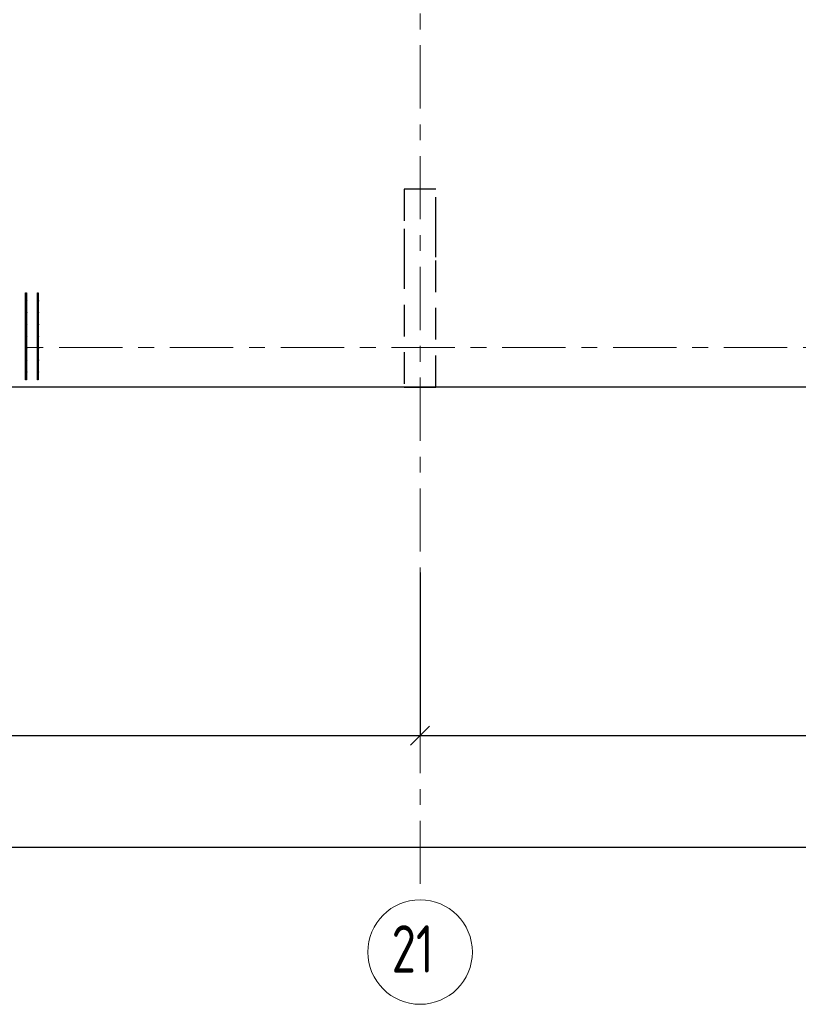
# Model space of a CAD drawing. Header units: metres. Extents: x -38 to 90, y -15 to 21.
# Tile 51 of 127: x 52.42 to 57.34, y -4.15 to 2.07. Entities that reach past the tile are written whole.
import ezdxf

# ---------------------------------------------------------------- set-up
doc = ezdxf.new("R2010")
doc.units = ezdxf.units.M
doc.header["$PDMODE"] = 65
for name, pattern in [('______11', [0.5, 0.4, -0.05, 0, -0.05]), ('______2', [0.27, 0.2, -0.07]), ('______5', [1.1, 0.8, -0.1, 0.1, -0.1])]:
    doc.linetypes.add(name, pattern=pattern)
for name, color, linetype, lineweight in [('XR$2$Осевая линия (1)', 7, '______5', 13), ('XR$2$Размерная линия (1)', 7, 'Continuous', 13), ('XR$3$Арматурный каркас 01', 4, 'Continuous', 35), ('XR$3$Перекрытие (1)', 7, 'Continuous', 35)]:
    doc.layers.add(name, color=color, linetype=linetype, lineweight=lineweight)
doc.layers.add('XR$5$Стена_ бетон несущ.', color=7, linetype='Continuous', lineweight=70, true_color=0xb4b496)
doc.styles.add('ISOCPEUR', font='txt')
doc.dimstyles.new('DIMSTYLE_3', dxfattribs={"dimtxt": 0.2, "dimasz": 0.2, "dimexe": 0, "dimexo": 0, "dimgap": 0.1, "dimtad": 2, "dimdec": 0, "dimlfac": 1000, "dimrnd": 5, "dimzin": 12, "dimdsep": 46, "dimtxsty": 'ISOCPEUR', "dimblk1": 'ALL_ML_STRICH', "dimblk2": 'ALL_ML_STRICH', "dimsah": 1, "dimcen": 0, "dimclrd": 7, "dimclre": 256, "dimclrt": 7, "dimadec": 0, "dimazin": 0, "dimtfac": 1, "dimtdec": 0, "dimtix": 1, "dimtmove": 2, "dimatfit": 3, "dimfxl": 0, "dimtzin": 0, "dimlwd": 0, "dimlwe": -3, "dimarcsym": 0})

# ---------------------------------------------------------------- blocks, each defined once
blk = doc.blocks.new('ALL_ML_STRICH')
at = {"color": 0, "linetype": 'ByBlock', "lineweight": -2}
for p, q in [((0, -0.5), (0, 0.5)), ((-1, 0), (0.5, 0)), ((-0.3, -0.3), (0.3, 0.3))]:
    blk.add_line(p, q, dxfattribs=at)
blk = doc.blocks.new('*D12')
at = {"layer": 'DEFPOINTS', "color": 7, "linetype": 'Continuous', "lineweight": 13, "transparency": 33554687}
for p in [(0.5, -3.1033), (0.5, -3.1563), (61.6, -3.1401)]:
    blk.add_point(p, dxfattribs=at)
at = {"layer": 'XR$2$Размерная линия (1)', "color": 9, "linetype": 'Continuous', "lineweight": -2, "true_color": 0xc7c7c7, "transparency": 33554687}
for p, q in [((0.5, -3.1233), (0.5, -3.1563)), ((61.6, -3.1563), (61.6, -3.1563))]:
    blk.add_line(p, q, dxfattribs=at)
at = {"layer": 'XR$2$Размерная линия (1)', "color": 7, "linetype": 'Continuous', "lineweight": -2, "transparency": 33554687}
blk.add_line((0.5, -3.1563), (61.6, -3.1563), dxfattribs=at)
at = {"layer": 'XR$2$Размерная линия (1)', "color": 7, "linetype": 'Continuous', "lineweight": 13, "transparency": 33554687, "xscale": 0.2, "yscale": 0.2, "zscale": 0.2, "rotation": 180}
blk.add_blockref('ALL_ML_STRICH', (0.5, -3.1563), dxfattribs=at)
at = {"layer": 'XR$2$Размерная линия (1)', "color": 7, "linetype": 'Continuous', "lineweight": 13, "transparency": 33554687, "xscale": 0.2, "yscale": 0.2, "zscale": 0.2}
blk.add_blockref('ALL_ML_STRICH', (61.6, -3.1563), dxfattribs=at)
at = {"layer": 'XR$2$Размерная линия (1)', "color": 7, "linetype": 'Continuous', "lineweight": 13, "transparency": 33554687, "insert": (31.1, -3.0063), "char_height": 0.2, "width": 1, "attachment_point": 5, "style": 'ISOCPEUR'}
blk.add_mtext('\\A1;{61100}', dxfattribs=at)
blk = doc.blocks.new('*D24')
at = {"layer": 'DEFPOINTS', "color": 7, "linetype": 'Continuous', "lineweight": 13, "transparency": 33554687}
for p in [(54.95, -1.4027), (48.15, -1.6059), (48.15, -2.452)]:
    blk.add_point(p, dxfattribs=at)
at = {"layer": 'XR$2$Размерная линия (1)', "color": 9, "linetype": 'Continuous', "lineweight": -2, "true_color": 0xc7c7c7, "transparency": 33554687}
for p, q in [((54.95, -1.4227), (54.95, -2.452)), ((48.15, -1.6259), (48.15, -2.452))]:
    blk.add_line(p, q, dxfattribs=at)
at = {"layer": 'XR$2$Размерная линия (1)', "color": 7, "linetype": 'Continuous', "lineweight": -2, "transparency": 33554687}
blk.add_line((48.15, -2.452), (54.95, -2.452), dxfattribs=at)
at = {"layer": 'XR$2$Размерная линия (1)', "color": 7, "linetype": 'Continuous', "lineweight": 13, "transparency": 33554687, "xscale": 0.2, "yscale": 0.2, "zscale": 0.2, "rotation": 180}
blk.add_blockref('ALL_ML_STRICH', (48.15, -2.452), dxfattribs=at)
at = {"layer": 'XR$2$Размерная линия (1)', "color": 7, "linetype": 'Continuous', "lineweight": 13, "transparency": 33554687, "xscale": 0.2, "yscale": 0.2, "zscale": 0.2}
blk.add_blockref('ALL_ML_STRICH', (54.95, -2.452), dxfattribs=at)
at = {"layer": 'XR$2$Размерная линия (1)', "color": 7, "linetype": 'Continuous', "lineweight": 13, "transparency": 33554687, "insert": (51.56, -2.302), "char_height": 0.2, "width": 0.8, "attachment_point": 5, "style": 'ISOCPEUR'}
blk.add_mtext('\\A1;{6800}', dxfattribs=at)
blk = doc.blocks.new('*D25')
at = {"layer": 'DEFPOINTS', "color": 7, "linetype": 'Continuous', "lineweight": 13, "transparency": 33554687}
for p in [(61.6, -1.033), (54.95, -1.4027), (54.95, -2.452)]:
    blk.add_point(p, dxfattribs=at)
at = {"layer": 'XR$2$Размерная линия (1)', "color": 9, "linetype": 'Continuous', "lineweight": -2, "true_color": 0xc7c7c7, "transparency": 33554687}
for p, q in [((61.6, -1.053), (61.6, -2.452)), ((54.95, -1.4227), (54.95, -2.452))]:
    blk.add_line(p, q, dxfattribs=at)
at = {"layer": 'XR$2$Размерная линия (1)', "color": 7, "linetype": 'Continuous', "lineweight": -2, "transparency": 33554687}
blk.add_line((54.95, -2.452), (61.6, -2.452), dxfattribs=at)
at = {"layer": 'XR$2$Размерная линия (1)', "color": 7, "linetype": 'Continuous', "lineweight": 13, "transparency": 33554687, "xscale": 0.2, "yscale": 0.2, "zscale": 0.2, "rotation": 180}
blk.add_blockref('ALL_ML_STRICH', (54.95, -2.452), dxfattribs=at)
at = {"layer": 'XR$2$Размерная линия (1)', "color": 7, "linetype": 'Continuous', "lineweight": 13, "transparency": 33554687, "xscale": 0.2, "yscale": 0.2, "zscale": 0.2}
blk.add_blockref('ALL_ML_STRICH', (61.6, -2.452), dxfattribs=at)
at = {"layer": 'XR$2$Размерная линия (1)', "color": 7, "linetype": 'Continuous', "lineweight": 13, "transparency": 33554687, "insert": (58.285, -2.302), "char_height": 0.2, "width": 0.8, "attachment_point": 5, "style": 'ISOCPEUR'}
blk.add_mtext('\\A1;{6650}', dxfattribs=at)

msp = doc.modelspace()

# ---------------------------------------------------------------- hatches: boundary and pattern name
at = {"layer": 'XR$3$Арматурный каркас 01', "linetype": 'Continuous', "lineweight": 50, "transparency": 33554687}
for points in [[(52.471, 0.2952), (52.4708, 0.2964), (52.4701, 0.2974), (52.4691, 0.298), (52.468, 0.2982), (52.4669, 0.298), (52.4659, 0.2974), (52.4652, 0.2964), (52.465, 0.2952), (52.4652, 0.2941), (52.4659, 0.2931), (52.4669, 0.2925), (52.468, 0.2922), (52.4691, 0.2925), (52.4701, 0.2931), (52.4708, 0.2941)], [(52.546, 0.2952), (52.5458, 0.2964), (52.5451, 0.2974), (52.5441, 0.298), (52.543, 0.2982), (52.5419, 0.298), (52.5409, 0.2974), (52.5402, 0.2964), (52.54, 0.2952), (52.5402, 0.2941), (52.5409, 0.2931), (52.5419, 0.2925), (52.543, 0.2922), (52.5441, 0.2925), (52.5451, 0.2931), (52.5458, 0.2941)], [(52.471, 0.2202), (52.4708, 0.2214), (52.4701, 0.2224), (52.4691, 0.223), (52.468, 0.2232), (52.4669, 0.223), (52.4659, 0.2224), (52.4652, 0.2214), (52.465, 0.2202), (52.4652, 0.2191), (52.4659, 0.2181), (52.4669, 0.2175), (52.468, 0.2172), (52.4691, 0.2175), (52.4701, 0.2181), (52.4708, 0.2191)], [(52.546, 0.2202), (52.5458, 0.2214), (52.5451, 0.2224), (52.5441, 0.223), (52.543, 0.2232), (52.5419, 0.223), (52.5409, 0.2224), (52.5402, 0.2214), (52.54, 0.2202), (52.5402, 0.2191), (52.5409, 0.2181), (52.5419, 0.2175), (52.543, 0.2172), (52.5441, 0.2175), (52.5451, 0.2181), (52.5458, 0.2191)], [(52.471, 0.1452), (52.4708, 0.1464), (52.4701, 0.1474), (52.4691, 0.148), (52.468, 0.1482), (52.4669, 0.148), (52.4659, 0.1474), (52.4652, 0.1464), (52.465, 0.1452), (52.4652, 0.1441), (52.4659, 0.1431), (52.4669, 0.1425), (52.468, 0.1422), (52.4691, 0.1425), (52.4701, 0.1431), (52.4708, 0.1441)], [(52.546, 0.1452), (52.5458, 0.1464), (52.5451, 0.1474), (52.5441, 0.148), (52.543, 0.1482), (52.5419, 0.148), (52.5409, 0.1474), (52.5402, 0.1464), (52.54, 0.1452), (52.5402, 0.1441), (52.5409, 0.1431), (52.5419, 0.1425), (52.543, 0.1422), (52.5441, 0.1425), (52.5451, 0.1431), (52.5458, 0.1441)], [(52.471, 0.0702), (52.4708, 0.0714), (52.4701, 0.0724), (52.4691, 0.073), (52.468, 0.0732), (52.4669, 0.073), (52.4659, 0.0724), (52.4652, 0.0714), (52.465, 0.0702), (52.4652, 0.0691), (52.4659, 0.0681), (52.4669, 0.0675), (52.468, 0.0672), (52.4691, 0.0675), (52.4701, 0.0681), (52.4708, 0.0691)], [(52.546, 0.0702), (52.5458, 0.0714), (52.5451, 0.0724), (52.5441, 0.073), (52.543, 0.0732), (52.5419, 0.073), (52.5409, 0.0724), (52.5402, 0.0714), (52.54, 0.0702), (52.5402, 0.0691), (52.5409, 0.0681), (52.5419, 0.0675), (52.543, 0.0672), (52.5441, 0.0675), (52.5451, 0.0681), (52.5458, 0.0691)], [(52.471, -0.0048), (52.4708, -0.0036), (52.4701, -0.0026), (52.4691, -0.002), (52.468, -0.0018), (52.4669, -0.002), (52.4659, -0.0026), (52.4652, -0.0036), (52.465, -0.0048), (52.4652, -0.0059), (52.4659, -0.0069), (52.4669, -0.0075), (52.468, -0.0078), (52.4691, -0.0075), (52.4701, -0.0069), (52.4708, -0.0059)], [(52.546, -0.0048), (52.5458, -0.0036), (52.5451, -0.0026), (52.5441, -0.002), (52.543, -0.0018), (52.5419, -0.002), (52.5409, -0.0026), (52.5402, -0.0036), (52.54, -0.0048), (52.5402, -0.0059), (52.5409, -0.0069), (52.5419, -0.0075), (52.543, -0.0078), (52.5441, -0.0075), (52.5451, -0.0069), (52.5458, -0.0059)], [(52.471, -0.0798), (52.4708, -0.0786), (52.4701, -0.0776), (52.4691, -0.077), (52.468, -0.0768), (52.4669, -0.077), (52.4659, -0.0776), (52.4652, -0.0786), (52.465, -0.0798), (52.4652, -0.0809), (52.4659, -0.0819), (52.4669, -0.0825), (52.468, -0.0828), (52.4691, -0.0825), (52.4701, -0.0819), (52.4708, -0.0809)], [(52.546, -0.0798), (52.5458, -0.0786), (52.5451, -0.0776), (52.5441, -0.077), (52.543, -0.0768), (52.5419, -0.077), (52.5409, -0.0776), (52.5402, -0.0786), (52.54, -0.0798), (52.5402, -0.0809), (52.5409, -0.0819), (52.5419, -0.0825), (52.543, -0.0828), (52.5441, -0.0825), (52.5451, -0.0819), (52.5458, -0.0809)], [(52.471, -0.1548), (52.4708, -0.1536), (52.4701, -0.1526), (52.4691, -0.152), (52.468, -0.1518), (52.4669, -0.152), (52.4659, -0.1526), (52.4652, -0.1536), (52.465, -0.1548), (52.4652, -0.1559), (52.4659, -0.1569), (52.4669, -0.1575), (52.468, -0.1578), (52.4691, -0.1575), (52.4701, -0.1569), (52.4708, -0.1559)], [(52.546, -0.1548), (52.5458, -0.1536), (52.5451, -0.1526), (52.5441, -0.152), (52.543, -0.1518), (52.5419, -0.152), (52.5409, -0.1526), (52.5402, -0.1536), (52.54, -0.1548), (52.5402, -0.1559), (52.5409, -0.1569), (52.5419, -0.1575), (52.543, -0.1578), (52.5441, -0.1575), (52.5451, -0.1569), (52.5458, -0.1559)]]:
    msp.add_hatch(color=2, dxfattribs=at).paths.add_polyline_path(points)

# ---------------------------------------------------------------- linework, layer by layer
at = {"layer": 'XR$2$Осевая линия (1)', "color": 253, "linetype": '______11', "lineweight": 13, "true_color": 0xa0a0a0, "transparency": 33554687}
for p, q in [((54.95, -3.39), (54.95, 8.98)), ((-2.63, 0), (62.6, 0))]:
    msp.add_line(p, q, dxfattribs=at)
at = {"layer": 'XR$2$Осевая линия (1)', "color": 7, "linetype": 'Continuous', "lineweight": 13, "transparency": 33554687}
msp.add_circle((54.9504, -3.8199), 0.3304, dxfattribs=at)
at = {"layer": 'XR$3$Арматурный каркас 01', "color": 2, "linetype": 'Continuous', "lineweight": 25, "transparency": 33554687}
for points in [[(52.458, -0.2048), (52.458, 0.3452), (52.464, 0.3452), (52.464, -0.2048), (52.458, -0.2048)], [(52.458, -0.2048), (52.458, 0.3452), (52.464, 0.3452), (52.464, -0.2048), (52.458, -0.2048)], [(52.533, -0.2048), (52.533, 0.3452), (52.539, 0.3452), (52.539, -0.2048), (52.533, -0.2048)], [(52.533, -0.2048), (52.533, 0.3452), (52.539, 0.3452), (52.539, -0.2048), (52.533, -0.2048)]]:
    msp.add_lwpolyline(points, dxfattribs=at)
at = {"layer": 'XR$3$Перекрытие (1)', "color": 7, "linetype": 'Continuous', "lineweight": 25, "transparency": 33554687}
msp.add_line((61.85, -0.2498), (51.4, -0.2498), dxfattribs=at)
at = {"layer": 'XR$5$Стена_ бетон несущ.', "color": 253, "linetype": '______2', "lineweight": -3, "true_color": 0xa0a0a0, "transparency": 33554687}
for p, q in [((55.05, 1), (54.85, 1)), ((54.85, 1), (54.85, 0.75)), ((55.05, 0.75), (55.05, 1)), ((54.85, 0.75), (54.85, 0.57)), ((55.05, 0.57), (55.05, 0.75)), ((54.85, 0.57), (54.85, -0.25)), ((55.05, -0.25), (55.05, 0.57)), ((54.85, -0.25), (55.05, -0.25))]:
    msp.add_line(p, q, dxfattribs=at)

# ---------------------------------------------------------------- texts
at = {"layer": 'XR$2$Осевая линия (1)', "color": 7, "linetype": 'Continuous', "lineweight": 13, "transparency": 33554687, "insert": (54.7704, -3.9504), "char_height": 0.3, "width": 0.472281, "attachment_point": 7, "style": 'ISOCPEUR'}
msp.add_mtext('\\W0.75;21', dxfattribs=at)

# ---------------------------------------------------------------- dimensions: what is measured, and where the dimension line sits
at = {"layer": 'XR$2$Размерная линия (1)', "color": 7, "linetype": 'Continuous', "lineweight": 13, "transparency": 33554687}
for base, p1, p2, picture, middle in [((61.6, -2.452), (54.95, -1.4227), (61.6, -1.053), '*D25', (58.285, -2.302)), ((54.95, -2.452), (48.15, -1.6259), (54.95, -1.4227), '*D24', (51.56, -2.302)), ((61.6, -3.1563), (0.5, -3.1233), (61.6, -3.1563), '*D12', (31.1, -3.0063))]:
    dim = msp.add_linear_dim(base=base, p1=p1, p2=p2, dimstyle='DIMSTYLE_3', override={"dimpost": '<>', "dimclrd": 7, "dimclre": 9, "dimclrt": 7, "dimlwd": 0, "dimlwe": 65533}, dxfattribs=at)
    dim.commit()
    dim.dimension.update_dxf_attribs({"geometry": picture, "text_midpoint": middle, "dimtype": 160})

doc.saveas('drawing.dxf')
